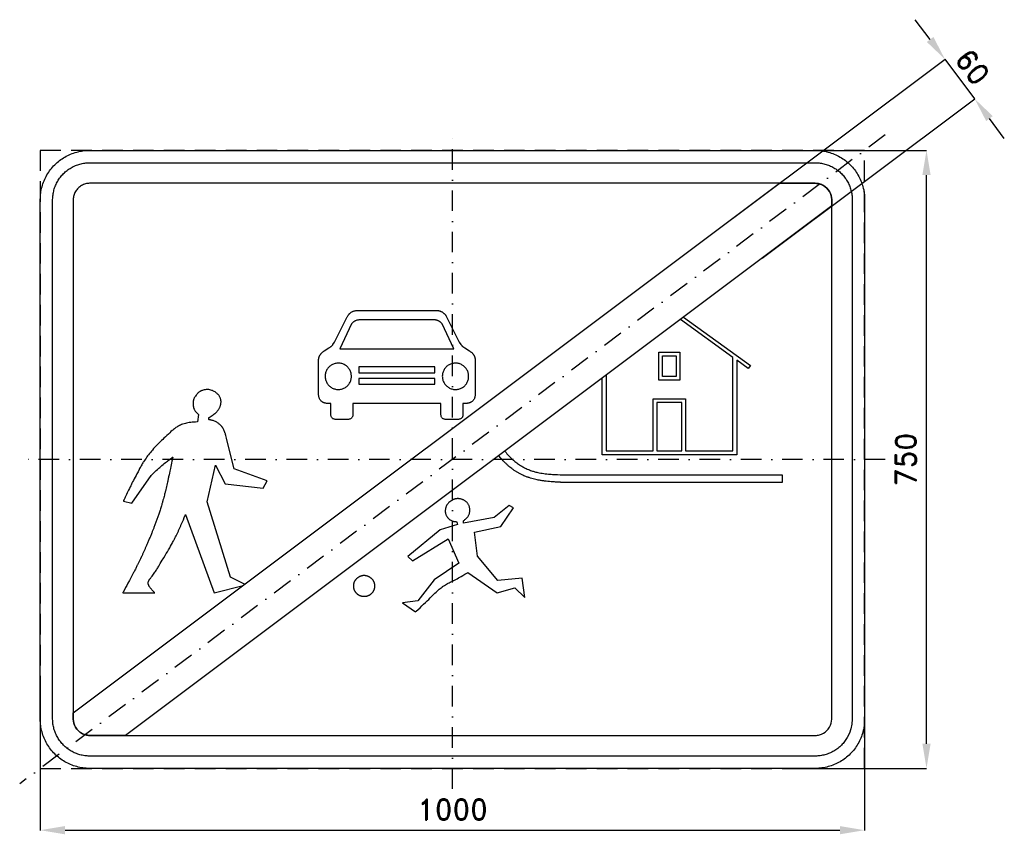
# Model space of a CAD drawing. Header units: millimetres. Extents: x -525 to 669, y -455 to 534.
import ezdxf

# ---------------------------------------------------------------- set-up
doc = ezdxf.new("R2010")
doc.units = ezdxf.units.MM
doc.header["$LTSCALE"] = 5
doc.linetypes.add('ČERCHOVANÁX2', pattern=[2, 1, -0.5, 0, -0.5])
doc.linetypes.add('ČÁRKOVANÁX2', pattern=[1.5, 1, -0.5])
doc.layers.add('Kóty', color=2, linetype='Continuous')
doc.layers.add('Značka', color=7, linetype='Continuous')
doc.styles.get("Standard").update_dxf_attribs({"font": 'romand.shx', "height": 25})
doc.dimstyles.get("Standard").update_dxf_attribs({"dimtxt": 25, "dimasz": 30, "dimexe": 0.18, "dimexo": 0.0625, "dimgap": 12.5, "dimtad": 1, "dimdec": 0, "dimzin": 0, "dimdsep": 46, "dimtxsty": 'Standard', "dimcen": 0.09, "dimadec": 0, "dimazin": 0, "dimtfac": 1, "dimtdec": 0, "dimtofl": 0, "dimtmove": 0, "dimatfit": 3, "dimfxl": 1, "dimtolj": 1, "dimtzin": 0, "dimarcsym": 0})

# ---------------------------------------------------------------- blocks, each defined once
blk = doc.blocks.new('*D0')
at = {"layer": 'Defpoints', "color": 0, "transparency": 16777216}
for p in [(386.5, 375), (575, 375), (402.7, -375)]:
    blk.add_point(p, dxfattribs=at)
at = {"layer": 'Kóty', "color": 0, "lineweight": -2, "transparency": 16777216}
for p, q in [((386.6, 375), (575.2, 375)), ((575, -345), (575, 345)), ((402.8, -375), (575.2, -375))]:
    blk.add_line(p, q, dxfattribs=at)
at = {"layer": 'Kóty', "color": 0, "transparency": 16777216}
for points in [[(570, 345), (580, 345), (575, 375)], [(570, -345), (580, -345), (575, -375)]]:
    blk.add_solid(points, dxfattribs=at)
at = {"layer": 'Kóty', "color": 0, "transparency": 16777216, "insert": (550, 0), "char_height": 25, "attachment_point": 5, "rotation": 90}
blk.add_mtext('\\A1;750', dxfattribs=at)
blk = doc.blocks.new('*D1')
at = {"layer": 'Defpoints', "color": 0, "transparency": 16777216}
for p in [(500, -242.4), (-500, -272), (500, -450)]:
    blk.add_point(p, dxfattribs=at)
at = {"layer": 'Kóty', "color": 0, "lineweight": -2, "transparency": 16777216}
for p, q in [((500, -242.4), (500, -450.2)), ((-500, -272), (-500, -450.2)), ((-470, -450), (470, -450))]:
    blk.add_line(p, q, dxfattribs=at)
at = {"layer": 'Kóty', "color": 0, "transparency": 16777216}
for points in [[(-470, -445), (-470, -455), (-500, -450)], [(470, -445), (470, -455), (500, -450)]]:
    blk.add_solid(points, dxfattribs=at)
at = {"layer": 'Kóty', "color": 0, "transparency": 16777216, "insert": (0, -425), "char_height": 25, "attachment_point": 5}
blk.add_mtext('\\A1;1000', dxfattribs=at)

msp = doc.modelspace()

# ---------------------------------------------------------------- linework, layer by layer
at = {"layer": 'Kóty'}
for p, q in [((579.4042, 509.5528), (561.4042, 533.5528)), ((339.5427, 292.1568), (597.5482, 485.6608)), ((375.5426, 244.157), (633.548, 437.661)), ((669.404, 389.553), (651.404, 413.553))]:
    msp.add_line(p, q, dxfattribs=at)
msp.add_lwpolyline([(597.4042, 485.5528), (633.404, 437.553)], dxfattribs=at)
for points in [[(583.4042, 512.5528), (575.4042, 506.5528), (597.4042, 485.5528)], [(655.404, 416.553), (647.404, 410.553), (633.404, 437.553)]]:
    msp.add_solid(points, dxfattribs=at)
at = {"layer": 'Značka', "color": 6, "linetype": 'ČERCHOVANÁX2', "ltscale": 5}
msp.add_line((525, 393.75), (-525, -393.75), dxfattribs=at)
for points in [[(0, -400), (0, 400)], [(525, 0), (-525, 0)]]:
    msp.add_lwpolyline(points, dxfattribs=at)
at = {"layer": 'Značka', "color": 5}
for points in [[(-440, -375), (-440.24, -374.999), (-440.47, -374.998, -0.0321778), (-448.22, -374.455, -0.0354441), (-455.83, -372.873, -0.0362736), (-463.2, -370.384, -0.0344121), (-470.14, -366.883, -0.0337101), (-476.6, -362.571, -0.0340833), (-482.43, -357.426, -0.0342091), (-487.58, -351.604, -0.0342289), (-491.88, -345.136, -0.0340264), (-495.36, -338.191, -0.0334163), (-497.87, -330.832, -0.0341134), (-499.48, -323.215, -0.0367486), (-500, -315.471), (-500, -315.236), (-500, -315), (-500, 315), (-500, 315.236), (-500, 315.471, -0.0321795), (-499.46, 323.219, -0.0354563), (-497.87, 330.832, -0.0362667), (-495.38, 338.195, -0.0344283), (-491.88, 345.136, -0.0337327), (-487.57, 351.603, -0.034076), (-482.43, 357.426, -0.034198), (-476.6, 362.576, -0.0342084), (-470.14, 366.883, -0.034041), (-463.19, 370.359, -0.0334151), (-455.83, 372.873, -0.0341264), (-448.22, 374.481, -0.0367402), (-440.47, 374.998), (-440.24, 374.999), (-440, 375), (440, 375), (440.24, 374.999), (440.47, 374.998, -0.032176), (448.22, 374.455, -0.0354529), (455.83, 372.873, -0.0362606), (463.2, 370.384, -0.0344037), (470.14, 366.883, -0.0337135), (476.6, 362.571, -0.0340917), (482.43, 357.426, -0.0341856), (487.58, 351.604, -0.0342456), (491.88, 345.136, -0.0340273), (495.36, 338.191, -0.0333729), (497.87, 330.832, -0.0341419), (499.48, 323.215, -0.0367803), (500, 315.471), (500, 315.236), (500, 315), (500, -315), (500, -315.236), (500, -315.471, -0.0322106), (499.46, -323.219, -0.0353954), (497.87, -330.832, -0.0362515), (495.38, -338.195, -0.034424), (491.88, -345.136, -0.0337189), (487.57, -351.603, -0.0340785), (482.43, -357.426, -0.0342032), (476.6, -362.576, -0.0342398), (470.14, -366.883, -0.0340357), (463.19, -370.359, -0.0334142), (455.83, -372.873, -0.0341347), (448.22, -374.481, -0.0367462), (440.47, -374.998), (440.24, -374.999), (440, -375), (-440, -375)], [(-440, -375), (-440.24, -374.999), (-440.47, -374.998, -0.0321778), (-448.22, -374.455, -0.0354441), (-455.83, -372.873, -0.0362736), (-463.2, -370.384, -0.0344121), (-470.14, -366.883, -0.0337101), (-476.6, -362.571, -0.0340833), (-482.43, -357.426, -0.0342091), (-487.58, -351.604, -0.0342289), (-491.88, -345.136, -0.0340264), (-495.36, -338.191, -0.0334163), (-497.87, -330.832, -0.0341134), (-499.48, -323.215, -0.0367486), (-500, -315.471), (-500, -315.236), (-500, -315), (-500, 315), (-500, 315.236), (-500, 315.471, -0.0321795), (-499.46, 323.219, -0.0354563), (-497.87, 330.832, -0.0362667), (-495.38, 338.195, -0.0344283), (-491.88, 345.136, -0.0337327), (-487.57, 351.603, -0.034076), (-482.43, 357.426, -0.034198), (-476.6, 362.576, -0.0342084), (-470.14, 366.883, -0.034041), (-463.19, 370.359, -0.0334151), (-455.83, 372.873, -0.0341264), (-448.22, 374.481, -0.0367402), (-440.47, 374.998), (-440.24, 374.999), (-440, 375), (440, 375), (440.24, 374.999), (440.47, 374.998, -0.032176), (448.22, 374.455, -0.0354529), (455.83, 372.873, -0.0362606), (463.2, 370.384, -0.0344037), (470.14, 366.883, -0.0337135), (476.6, 362.571, -0.0340917), (482.43, 357.426, -0.0341856), (487.58, 351.604, -0.0342456), (491.88, 345.136, -0.0340273), (495.36, 338.191, -0.0333729), (497.87, 330.832, -0.0341419), (499.48, 323.215, -0.0367803), (500, 315.471), (500, 315.236), (500, 315), (500, -315), (500, -315.236), (500, -315.471, -0.0322106), (499.46, -323.219, -0.0353954), (497.87, -330.832, -0.0362515), (495.38, -338.195, -0.034424), (491.88, -345.136, -0.0337189), (487.57, -351.603, -0.0340785), (482.43, -357.426, -0.0342032), (476.6, -362.576, -0.0342398), (470.14, -366.883, -0.0340357), (463.19, -370.359, -0.0334142), (455.83, -372.873, -0.0341347), (448.22, -374.481, -0.0367462), (440.47, -374.998), (440.24, -374.999), (440, -375), (-440, -375)], [(-440, -360), (-440.18, -359.999), (-440.35, -359.999, -0.0321796), (-446.16, -359.592, -0.0354445), (-451.87, -358.405, -0.036268), (-457.4, -356.538, -0.034425), (-462.6, -353.912, -0.0337284), (-467.45, -350.678, -0.0340851), (-471.82, -346.82, -0.0342169), (-475.68, -342.453, -0.0342177), (-478.91, -337.602, -0.0340356), (-481.52, -332.393, -0.0334423), (-483.41, -326.874, -0.034154), (-484.61, -321.161, -0.0367489), (-485, -315.353), (-485, -315.177), (-485, -315), (-485, 315), (-485, 315.177), (-485, 315.353, -0.0321885), (-484.59, 321.164, -0.0354761), (-483.41, 326.874, -0.0362831), (-481.54, 332.397, -0.0344295), (-478.91, 337.602, -0.0337327), (-475.68, 342.452, -0.0340793), (-471.82, 346.82, -0.034196), (-467.45, 350.682, -0.0342452), (-462.6, 353.912, -0.0340487), (-457.39, 356.519, -0.0334148), (-451.87, 358.405, -0.0341222), (-446.16, 359.611, -0.0367394), (-440.35, 359.999), (-440.18, 360), (-440, 360), (440, 360), (440.18, 359.999), (440.35, 359.999, -0.0321901), (446.16, 359.592, -0.0354333), (451.87, 358.405, -0.0362606), (457.4, 356.538, -0.0344001), (462.6, 353.912, -0.0337217), (467.45, 350.678, -0.0340516), (471.82, 346.82, -0.0342117), (475.68, 342.453, -0.0342162), (478.91, 337.602, -0.0340393), (481.52, 332.393, -0.0333982), (483.41, 326.874, -0.0341347), (484.61, 321.161, -0.0367067), (485, 315.353), (485, 315.177), (485, 315), (485, -315), (485, -315.177), (485, -315.353), (484.59, -321.164), (483.41, -326.874), (481.54, -332.397), (478.91, -337.602), (475.68, -342.452, -0.0340776), (471.82, -346.82, -0.0342295), (467.45, -350.682, -0.0342299), (462.6, -353.912, -0.034048), (457.39, -356.519, -0.0334148), (451.87, -358.405, -0.0341185), (446.16, -359.611, -0.0367444), (440.35, -359.999), (440.18, -360), (440, -360), (-440, -360)], [(-440, -335), (440, -335), (440.08, -335), (440.16, -334.999, 0.0321789), (442.74, -334.818, 0.0354579), (445.28, -334.291, 0.0362767), (447.73, -333.461), (450.05, -332.294), (452.2, -330.857), (454.14, -329.142), (455.86, -327.201), (457.29, -325.045), (458.45, -322.73), (459.29, -320.277), (459.83, -317.738), (460, -315.157), (460, -315.079), (460, -315), (460, 315), (460, 315.079), (460, 315.157), (459.82, 317.74), (459.29, 320.277), (458.46, 322.732), (457.29, 325.045), (455.86, 327.201), (454.14, 329.142), (452.2, 330.859), (450.05, 332.294, 0.0340541), (447.73, 333.453, 0.0334086), (445.28, 334.291, 0.0341855), (442.74, 334.827, 0.0367465), (440.16, 334.999), (440.08, 335), (440, 335), (-440, 335), (-440.08, 335), (-440.16, 334.999, 0.032183), (-442.74, 334.818, 0.0354467), (-445.28, 334.291, 0.0362744), (-447.73, 333.461, 0.0344248), (-450.05, 332.294, 0.033755), (-452.2, 330.857, 0.0340968), (-454.14, 329.142, 0.034164), (-455.86, 327.201, 0.0342056), (-457.29, 325.045, 0.0340348), (-458.45, 322.73, 0.0334698), (-459.29, 320.277, 0.0341275), (-459.83, 317.738, 0.0367663), (-460, 315.157), (-460, 315.079), (-460, 315), (-460, -315), (-460, -315.079), (-460, -315.157), (-459.82, -317.74), (-459.29, -320.277), (-458.46, -322.732), (-457.29, -325.045), (-455.86, -327.201), (-454.14, -329.142), (-452.2, -330.859, 0.0342041), (-450.05, -332.294, 0.0340291), (-447.73, -333.453, 0.0334198), (-445.28, -334.291, 0.0341179), (-442.74, -334.827, 0.0367402), (-440.16, -334.999), (-440.08, -335), (440.08, -335)], [(-18.672, 180.705), (-17.563, 180.543, -0.0129764), (-16.46, 180.342, -0.0171912), (-15.517, 180.11, -0.021849), (-14.595, 179.805, -0.0250829), (-13.594, 179.371, -0.0210307), (-12.636, 178.846, -0.0200598), (-11.677, 178.225, -0.0203362), (-10.772, 177.529, -0.0198467), (-10.008, 176.851, -0.0230303), (-9.305, 176.11, -0.0233128), (-8.65, 175.288, -0.0191757), (-8.067, 174.413, -0.0100556), (-7.651, 173.712), (-7.255, 173), (8.066, 142.225), (10.081, 139.271), (10.414, 138.916), (10.751, 138.565, 0.00648991), (11.141, 138.174, 0.0080533), (11.542, 137.795, 0.00724542), (11.92, 137.458), (12.307, 137.131), (12.681, 136.827), (13.061, 136.532), (13.387, 136.29), (13.718, 136.056, 0.00914581), (14.333, 135.65), (14.957, 135.258), (20.72, 131.533, -0.00424504), (21.57, 130.972, -0.0126881), (22.401, 130.383, -0.0210036), (23.286, 129.658, -0.0253279), (24.1, 128.855, -0.023507), (24.774, 128.058, -0.0201797), (25.376, 127.204, -0.0176366), (25.889, 126.359, -0.0174209), (26.342, 125.481, -0.0163302), (26.68, 124.716, -0.0199405), (26.961, 123.93, -0.0233391), (27.233, 122.914, -0.0153746), (27.425, 121.879), (27.497, 121.408), (27.564, 120.936), (27.564, 78.384), (27.413, 77.113, -0.0211122), (27.191, 75.854, -0.0338308), (26.79, 74.495, -0.0404743), (26.194, 73.211, -0.0373877), (25.487, 72.131, -0.0318609), (24.637, 71.157, -0.0276848), (23.742, 70.329, -0.0274914), (22.761, 69.605, -0.0259502), (21.867, 69.067, -0.0314355), (20.919, 68.636, -0.0372162), (19.648, 68.248, -0.0246373), (18.337, 68.02, -0.00638596), (17.733, 67.947, -0.00214933), (17.129, 67.884), (12.616, 67.884), (12.616, 53.886, -0.014709), (12.503, 52.889, -0.0444232), (12.274, 51.915, -0.0794268), (11.584, 50.623, -0.0852275), (10.529, 49.624, -0.0826207), (9.048, 48.937, -0.0258815), (7.406, 48.57), (-8.807, 48.57, -0.0193052), (-10.145, 48.842, -0.059536), (-11.406, 49.313, -0.0769141), (-12.543, 50.171, -0.0811075), (-13.362, 51.33, -0.0635029), (-13.796, 52.57, -0.0205073), (-14.021, 53.886), (-14.021, 67.884), (-120.851, 67.884), (-120.851, 53.886, -0.014133), (-120.98, 52.902, -0.042593), (-121.219, 51.941, -0.079408), (-121.939, 50.619, -0.0859733), (-123.033, 49.604, -0.0788961), (-124.474, 48.937, -0.0248675), (-126.066, 48.57), (-142.278, 48.57, -0.0205264), (-143.679, 48.845, -0.0635846), (-144.993, 49.341, -0.0771901), (-146.099, 50.198, -0.0815768), (-146.886, 51.348, -0.064437), (-147.293, 52.581, -0.0207731), (-147.489, 53.886), (-147.489, 67.884), (-152.002, 67.884), (-152.739, 67.962), (-153.476, 68.057, -0.0241112), (-154.703, 68.292, -0.0366109), (-155.888, 68.674, -0.0308776), (-156.785, 69.09, -0.0243669), (-157.634, 69.605, -0.0281569), (-158.663, 70.371, -0.0292052), (-159.598, 71.25, -0.0339855), (-160.477, 72.285, -0.0399359), (-161.192, 73.436, -0.0417565), (-161.762, 74.764, -0.0338671), (-162.127, 76.165, -0.0178045), (-162.308, 77.271, -0.00595321), (-162.436, 78.384), (-162.436, 120.936, -0.00169105), (-162.354, 121.512, -0.00500037), (-162.263, 122.087, -0.0150936), (-162.072, 123.058, -0.0230818), (-161.809, 124.009, -0.0196414), (-161.537, 124.755, -0.0153457), (-161.215, 125.481, -0.0178118), (-160.736, 126.404, -0.0185506), (-160.191, 127.29, -0.0216249), (-159.551, 128.182, -0.0251357), (-158.831, 129.009, -0.0260853), (-157.986, 129.812, -0.0209967), (-157.069, 130.533), (-156.338, 131.044), (-155.592, 131.533), (-149.83, 135.258), (-149.189, 135.661), (-148.558, 136.079), (-148.243, 136.302), (-147.934, 136.532), (-147.534, 136.843), (-147.141, 137.163), (-146.736, 137.508), (-146.34, 137.864), (-145.934, 138.252), (-145.539, 138.652), (-145.245, 138.96), (-144.953, 139.271), (-142.939, 142.225), (-127.618, 173), (-127.306, 173.559), (-126.986, 174.114, -0.0164069), (-126.402, 175.034, -0.0249738), (-125.746, 175.9, -0.0212635), (-125.163, 176.549, -0.0168478), (-124.531, 177.152, -0.0195208), (-123.655, 177.885, -0.0202464), (-122.723, 178.546, -0.0234274), (-121.688, 179.165, -0.0272068), (-120.597, 179.677, -0.0281812), (-119.387, 180.1, -0.0228447), (-118.139, 180.397), (-117.172, 180.566), (-116.2, 180.705), (-18.672, 180.705)], [(1.636, 134.093), (-12.457, 164.314), (-12.882, 164.8), (-13.314, 165.28, 0.0177408), (-14.091, 166.068, 0.0276544), (-14.934, 166.782, 0.0244266), (-15.687, 167.305, 0.0194535), (-16.483, 167.76, 0.0181159), (-17.349, 168.18, 0.0187115), (-18.242, 168.535, 0.0183388), (-19.062, 168.8, 0.0210468), (-19.899, 168.999, 0.0214246), (-20.774, 169.135, 0.0179488), (-21.658, 169.203), (-22.345, 169.221), (-23.032, 169.222), (-111.84, 169.222), (-112.626, 169.219), (-113.41, 169.193), (-114.272, 169.113, 0.0208416), (-115.125, 168.967), (-115.932, 168.765), (-116.721, 168.503), (-117.568, 168.161, 0.0174549), (-118.39, 167.76, 0.0205563), (-119.227, 167.279, 0.0251797), (-120.015, 166.724, 0.0282089), (-120.902, 165.955, 0.0178988), (-121.717, 165.107), (-122.069, 164.712), (-122.415, 164.314), (-136.508, 134.093), (1.636, 134.093)], [(-122.551, 100.765, 0.00964589), (-122.721, 102.745, 0.0292488), (-123.042, 104.695, 0.0384773), (-123.673, 106.683, 0.034259), (-124.587, 108.566, 0.0331438), (-125.723, 110.322, 0.0343774), (-127.082, 111.906, 0.0346834), (-128.629, 113.309, 0.0343968), (-130.356, 114.487, 0.0343533), (-132.215, 115.441, 0.0344143), (-134.187, 116.132, 0.0344244), (-136.229, 116.573, 0.0344111), (-138.313, 116.73, 0.0343981), (-140.4, 116.627, 0.0344177), (-142.453, 116.24, 0.0343962), (-144.442, 115.601, 0.034402), (-146.325, 114.696, 0.0343963), (-148.082, 113.564, 0.0344377), (-149.666, 112.202, 0.0344108), (-151.069, 110.654, 0.0344036), (-152.247, 108.928, 0.0344108), (-153.202, 107.07, 0.0344307), (-153.893, 105.099, 0.0344175), (-154.334, 103.057, 0.0344227), (-154.491, 100.974, 0.0344361), (-154.389, 98.888, 0.034424), (-154.001, 96.835, 0.0344079), (-153.362, 94.846, 0.0344152), (-152.456, 92.964, 0.0344028), (-151.324, 91.208, 0.0344069), (-149.962, 89.624, 0.0344306), (-148.413, 88.221, 0.0344167), (-146.687, 87.043, 0.0344174), (-144.829, 86.089, 0.0344288), (-142.857, 85.398, 0.0344055), (-140.814, 84.957, 0.0344283), (-138.731, 84.8, 0.0344125), (-136.644, 84.903, 0.0344001), (-134.591, 85.29, 0.0344002), (-132.601, 85.929, 0.0344156), (-130.718, 86.834, 0.0344194), (-128.962, 87.966, 0.0343776), (-127.378, 89.328, 0.0344035), (-125.974, 90.876, 0.0345712), (-124.796, 92.602, 0.0344156), (-123.844, 94.459, 0.0337084), (-123.151, 96.431, 0.0344857), (-122.703, 98.475, 0.0373059), (-122.552, 100.556), (-122.552, 100.661), (-122.551, 100.765)], [(19.62, 100.765, 0.00961528), (19.45, 102.745, 0.0292486), (19.128, 104.695, 0.0385052), (18.498, 106.683, 0.0342462), (17.584, 108.566, 0.0331193), (16.448, 110.322, 0.0343666), (15.089, 111.906, 0.0346826), (13.542, 113.309, 0.034389), (11.815, 114.487, 0.0343533), (9.956, 115.441, 0.0344047), (7.984, 116.132, 0.0344244), (5.942, 116.573, 0.0344095), (3.858, 116.73, 0.0343967), (1.771, 116.627, 0.0344155), (-0.282, 116.24, 0.0343962), (-2.271, 115.601, 0.034402), (-4.155, 114.696, 0.0344121), (-5.911, 113.564, 0.0344377), (-7.495, 112.202, 0.0344108), (-8.898, 110.654, 0.0344277), (-10.076, 108.928, 0.0344236), (-11.031, 107.07, 0.0344171), (-11.722, 105.099, 0.034446), (-12.163, 103.057, 0.0344372), (-12.32, 100.974, 0.0344215), (-12.218, 98.888, 0.034424), (-11.83, 96.835, 0.0344358), (-11.191, 94.846, 0.0344152), (-10.285, 92.964, 0.0344273), (-9.153, 91.208, 0.0344069), (-7.791, 89.624, 0.0344306), (-6.242, 88.221, 0.0344253), (-4.517, 87.043, 0.0344103), (-2.658, 86.089, 0.0344245), (-0.686, 85.398, 0.0343993), (1.356, 84.957, 0.0344267), (3.44, 84.8, 0.0344125), (5.527, 84.903, 0.0344033), (7.58, 85.29, 0.0343903), (9.57, 85.929, 0.0344029), (11.453, 86.834, 0.0344203), (13.209, 87.966, 0.0343868), (14.793, 89.328, 0.0343707), (16.197, 90.876, 0.0345594), (17.375, 92.602, 0.0344156), (18.327, 94.459, 0.0337223), (19.02, 96.431, 0.0345142), (19.468, 98.475, 0.0372913), (19.619, 100.556), (19.619, 100.661), (19.62, 100.765)], [(-224.883, -25.95), (-264.778, -11.45), (-273.935, 25.354), (-273.992, 25.572), (-274.049, 25.789), (-274.453, 27.305), (-274.874, 28.817), (-275.295, 30.243, 0.00682084), (-275.749, 31.658, 0.00869977), (-276.239, 33.05, 0.0109243), (-276.784, 34.421, 0.00995795), (-277.257, 35.495, 0.0107686), (-277.775, 36.548, 0.0130492), (-278.374, 37.645, 0.0154557), (-279.034, 38.705), (-279.157, 38.89), (-279.281, 39.074), (-279.373, 39.189), (-279.464, 39.304), (-279.65, 39.531), (-279.838, 39.757), (-280.311, 40.312), (-280.796, 40.858), (-281.459, 41.565), (-282.15, 42.244), (-282.871, 42.895), (-283.622, 43.511), (-284.249, 43.984), (-284.897, 44.429), (-285.755, 44.956), (-286.64, 45.438), (-287.652, 45.935), (-288.691, 46.373), (-289.566, 46.688), (-290.455, 46.964), (-291.35, 47.215), (-292.251, 47.445), (-292.978, 47.621), (-293.707, 47.792), (-294.484, 47.974), (-295.261, 48.16), (-295.399, 48.193), (-295.537, 48.227), (-295.537, 50.759), (-295.365, 50.861), (-295.192, 50.964), (-293.978, 51.691), (-292.769, 52.429), (-291.62, 53.149), (-290.488, 53.895), (-289.379, 54.672), (-288.304, 55.494), (-287.476, 56.182), (-286.681, 56.908, 0.0172592), (-285.739, 57.87, 0.01775), (-284.866, 58.895, 0.0238804), (-283.817, 60.336, 0.0242267), (-282.91, 61.871, 0.0206486), (-282.252, 63.22, 0.0207882), (-281.707, 64.619, 0.0214722), (-281.276, 66.038, 0.0233598), (-280.973, 67.49, 0.0196582), (-280.824, 68.641, 0.0208388), (-280.769, 69.8, 0.0280556), (-280.828, 71.217, 0.0322671), (-281.057, 72.615, 0.0361412), (-281.508, 74.137, 0.0314809), (-282.16, 75.587, 0.0239428), (-282.818, 76.734, 0.0227557), (-283.579, 77.813, 0.0216323), (-284.427, 78.831, 0.0205156), (-285.358, 79.774), (-286.15, 80.478), (-286.984, 81.13, 0.0187897), (-288.063, 81.868), (-289.194, 82.526, 0.0201811), (-290.562, 83.201, 0.0205571), (-291.98, 83.763), (-293.153, 84.139), (-294.349, 84.427), (-295.546, 84.627), (-296.756, 84.731), (-297.725, 84.751), (-298.693, 84.701), (-299.913, 84.543), (-301.121, 84.3), (-302.504, 83.95, 0.0229348), (-303.855, 83.497, 0.0215014), (-304.967, 83.02), (-306.038, 82.454), (-307.072, 81.815, 0.0188406), (-308.055, 81.1), (-308.802, 80.481, 0.020702), (-309.499, 79.809, 0.0213489), (-310.292, 78.908), (-311.034, 77.96), (-311.878, 76.826, 0.0238221), (-312.645, 75.643, 0.0237474), (-313.186, 74.622, 0.0202331), (-313.636, 73.555, 0.0186413), (-314.006, 72.472, 0.019161), (-314.293, 71.364, 0.0167173), (-314.465, 70.466, 0.0193481), (-314.573, 69.559, 0.0196732), (-314.621, 68.416, 0.00710837), (-314.608, 67.27, 0.00510844), (-314.58, 66.288, 0.01383), (-314.515, 65.309, 0.0141911), (-314.422, 64.53, 0.0136033), (-314.286, 63.757, 0.0133592), (-314.118, 63.019, 0.0143129), (-313.911, 62.292), (-313.722, 61.735), (-313.499, 61.192), (-313.182, 60.545), (-312.833, 59.912), (-312.421, 59.192), (-311.976, 58.494), (-311.556, 57.924), (-311.104, 57.378), (-310.626, 56.841), (-310.13, 56.322), (-309.722, 55.916), (-309.304, 55.518), (-308.859, 55.106), (-308.403, 54.705), (-308.322, 54.636), (-308.241, 54.567), (-309.259, 45.438), (-309.546, 45.425), (-309.832, 45.412), (-311.813, 45.314), (-313.792, 45.188), (-315.638, 45.036), (-317.48, 44.837), (-319.285, 44.597), (-321.081, 44.296), (-322.492, 44.014), (-323.894, 43.684), (-325.616, 43.208), (-327.313, 42.645, 0.021469), (-329.908, 41.597, 0.0219897), (-332.403, 40.328, 0.0169622), (-334.421, 39.12, 0.0133542), (-336.361, 37.792, 0.0107771), (-338.256, 36.371, 0.00908415), (-340.093, 34.876), (-341.531, 33.64), (-342.942, 32.373), (-344.66, 30.777), (-346.36, 29.162), (-348.174, 27.429), (-349.981, 25.688), (-351.466, 24.243), (-352.946, 22.792), (-354.414, 21.348), (-355.876, 19.899), (-357.037, 18.739), (-358.203, 17.582), (-359.665, 16.147, 0.00884206), (-361.101, 14.686, 0.0102441), (-362.6, 13.038), (-364.059, 11.352), (-365.291, 9.923), (-366.512, 8.486), (-367.716, 7.021), (-368.894, 5.533), (-369.816, 4.328), (-370.701, 3.098, 0.00764918), (-371.749, 1.527), (-372.79, -0.049), (-373.766, -1.452), (-374.732, -2.861, 0.00959958), (-375.503, -4.076), (-376.239, -5.314), (-376.965, -6.571), (-377.675, -7.836), (-378.237, -8.86), (-378.793, -9.887), (-379.485, -11.177), (-380.172, -12.469), (-381.469, -14.939), (-382.763, -17.411), (-383.853, -19.478), (-384.944, -21.545), (-386.03, -23.624), (-387.108, -25.708), (-387.966, -27.382), (-388.803, -29.066), (-389.815, -31.191, -0.00668306), (-390.843, -33.308, -0.00597412), (-391.9, -35.34), (-392.963, -37.368, 0.00591318), (-393.815, -39.08), (-394.638, -40.806), (-395.459, -42.541), (-396.275, -44.277), (-396.928, -45.674), (-397.581, -47.071), (-398.283, -48.562), (-398.991, -50.049), (-399.117, -50.312), (-399.243, -50.575), (-389.069, -53.131), (-365.432, -19.588), (-365.225, -19.383), (-365.019, -19.178), (-363.56, -17.724), (-362.099, -16.271), (-360.682, -14.878), (-359.252, -13.497), (-357.805, -12.125), (-356.343, -10.769), (-355.167, -9.7), (-353.972, -8.652), (-352.467, -7.384), (-350.951, -6.129), (-349.582, -4.988), (-348.201, -3.864), (-347.055, -2.976), (-345.893, -2.109), (-344.728, -1.255), (-343.558, -0.407), (-342.611, 0.278), (-341.665, 0.964), (-340.643, 1.713), (-339.626, 2.468), (-339.444, 2.604), (-339.262, 2.74), (-339.331, 2.421), (-339.399, 2.102), (-339.535, 1.464), (-339.67, 0.826), (-340.012, -0.773), (-340.356, -2.372), (-340.815, -4.511), (-341.271, -6.65), (-341.729, -8.804), (-342.186, -10.958), (-342.553, -12.696), (-342.917, -14.435), (-343.374, -16.634), (-343.829, -18.833, -0.00143939), (-344.754, -23.219, -0.00191154), (-345.707, -27.599, -0.00190718), (-346.526, -31.242, -0.00213904), (-347.373, -34.879, -0.00231457), (-348.248, -38.497, -0.00245166), (-349.157, -42.107, -0.00225305), (-349.904, -44.974, -0.00275828), (-350.68, -47.834, -0.00317357), (-351.684, -51.374, -0.00204256), (-352.725, -54.903, -0.0028988), (-354.329, -60.177, -0.00424552), (-356.008, -65.428, -0.00380458), (-357.462, -69.757, -0.00327671), (-358.977, -74.066, -0.00295684), (-360.531, -78.334, -0.00289155), (-362.136, -82.583, -0.00232252), (-363.443, -85.951, -0.00242672), (-364.783, -89.306, -0.00253648), (-366.487, -93.46, -0.00143521), (-368.224, -97.6, -0.00129971), (-369.877, -101.493, -0.00222953), (-371.559, -105.375, -0.00200178), (-372.973, -108.571, -0.00155176), (-374.409, -111.756, -0.00141318), (-375.856, -114.919, -0.00158408), (-377.321, -118.073), (-378.503, -120.584), (-379.692, -123.092), (-381.185, -126.223, -0.00290946), (-382.704, -129.342, -0.00390328), (-384.718, -133.343, -0.00186938), (-386.778, -137.32), (-388.495, -140.601), (-390.223, -143.875), (-391.958, -147.135), (-393.7, -150.39), (-395.097, -152.994), (-396.496, -155.597), (-397.986, -158.37), (-399.474, -161.144), (-399.737, -161.636), (-400, -162.128), (-361.101, -162.128), (-361.193, -162.025), (-361.286, -161.923), (-361.944, -161.197), (-362.605, -160.473), (-363.25, -159.769), (-363.893, -159.064), (-364.548, -158.339), (-365.192, -157.604), (-365.71, -156.994), (-366.218, -156.375), (-366.76, -155.695), (-367.282, -155), (-367.374, -154.874), (-367.465, -154.747), (-367.5, -154.69), (-367.534, -154.633), (-367.606, -154.515), (-367.676, -154.396), (-367.861, -154.08), (-368.04, -153.762), (-368.282, -153.309), (-368.509, -152.848), (-368.72, -152.374, -0.0147223), (-368.905, -151.889), (-369.029, -151.508, -0.017579), (-369.128, -151.119, -0.0244901), (-369.209, -150.654, -0.0282147), (-369.241, -150.183, -0.0516311), (-369.164, -149.278, -0.0403186), (-368.922, -148.398, -0.0277141), (-368.623, -147.661, -0.0204931), (-368.255, -146.959, -0.0157851), (-367.818, -146.243, -0.0117241), (-367.342, -145.551), (-366.931, -144.992), (-366.509, -144.442), (-365.971, -143.752), (-365.432, -143.063, 0.00644002), (-363.523, -140.555, 0.00811132), (-361.689, -137.992, 0.00632969), (-360.28, -135.917, 0.00475201), (-358.918, -133.811, 0.00353986), (-357.624, -131.744, 0.0029142), (-356.356, -129.66), (-355.371, -128.01), (-354.396, -126.354), (-353.185, -124.287), (-351.968, -122.224, -0.00217863), (-350.305, -119.457), (-348.632, -116.695), (-347.229, -114.36), (-345.837, -112.019), (-344.442, -109.657, 0.00190888), (-343.061, -107.286), (-341.966, -105.376), (-340.886, -103.457, 0.00252677), (-339.552, -101.044, 0.00277928), (-338.245, -98.617, 0.00479847), (-336.289, -94.863, 0.00550093), (-334.411, -91.07, 0.00423261), (-332.914, -87.91, 0.00302352), (-331.464, -84.729, 0.00217971), (-330.05, -81.55, 0.00173976), (-328.661, -78.36), (-327.563, -75.806), (-326.473, -73.248), (-325.316, -70.527), (-324.154, -67.808), (-323.948, -67.328), (-323.742, -66.849), (-289.194, -162.128), (-253.9643, -152.9733)], [(400, -27.896), (131.637, -27.896), (131.018, -27.862), (130.399, -27.827, -0.00136781), (126.095, -27.577, -0.00309837), (121.793, -27.288, -0.00445058), (117.74, -26.964, -0.00590872), (113.695, -26.555, -0.00743906), (109.696, -26.055, -0.00915379), (105.716, -25.422, -0.00831116), (102.562, -24.819, -0.00893203), (99.43, -24.107, -0.0109348), (96.125, -23.23, -0.013154), (92.866, -22.195), (92.293, -21.996), (91.72, -21.795), (91.252, -21.631), (90.785, -21.465), (89.854, -21.125), (88.927, -20.771, -0.00959101), (86.63, -19.827, -0.00930446), (84.37, -18.797, -0.0123188), (81.398, -17.303, -0.0125166), (78.505, -15.663, -0.012465), (75.671, -13.886, -0.0119895), (72.927, -11.973, -0.0100875), (70.782, -10.35, -0.0113599), (68.709, -8.637, -0.0120744), (66.202, -6.368, -0.00604812), (63.777, -4.008, -0.00583456), (61.632, -1.842, -0.0120655), (59.568, 0.397, -0.0118319), (57.928, 2.343, -0.0101988), (56.375, 4.361, -0.00128553), (56.1749, 4.6313, -0.00128553)], [(63.498, 10.1236, 0.000704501), (63.593, 9.992, 0.00980176), (64.954, 8.186), (66.094, 6.769), (67.273, 5.384, 0.00882929), (68.793, 3.697, 0.01078), (70.378, 2.072, 0.0159435), (72.909, -0.274, 0.012109), (75.569, -2.476, 0.00918405), (77.877, -4.249, 0.010364), (80.252, -5.93, 0.011062), (82.702, -7.524, 0.0111685), (85.22, -9.008, 0.009261), (87.279, -10.122, 0.00978463), (89.378, -11.157, 0.0121876), (92.049, -12.34, 0.0114492), (94.773, -13.396, 0.0168595), (99.02, -14.794, 0.0166885), (103.35, -15.904, 0.0126393), (107.013, -16.643, 0.0100938), (110.705, -17.215, 0.00816877), (114.445, -17.669, 0.00666825), (118.198, -18.012, 0.00419131), (121.227, -18.23, 0.00307036), (124.259, -18.404, 0.00204687), (127.494, -18.559), (130.73, -18.696), (131.301, -18.72), (131.873, -18.743), (400, -18.743), (400, -27.896)], [(-60.7, -174.073), (-44.705, -185), (-44.373, -184.692), (-44.041, -184.384), (-41.713, -182.208), (-39.397, -180.021), (-37.19, -177.924), (-34.991, -175.818), (-32.8, -173.702), (-30.615, -171.58), (-28.874, -169.882), (-27.143, -168.173), (-25.002, -166.029), (-22.843, -163.903), (-21.379, -162.511), (-19.902, -161.133), (-18.659, -159.978), (-17.406, -158.833), (-16.131, -157.704), (-14.831, -156.605), (-13.771, -155.747), (-12.689, -154.917, -0.00949801), (-11.301, -153.919, -0.00915877), (-9.876, -152.974), (-8.589, -152.174), (-7.279, -151.413), (-6.176, -150.803), (-5.062, -150.214), (-3.936, -149.639), (-2.804, -149.077), (-1.894, -148.635), (-0.979, -148.202), (0.171, -147.672), (1.315, -147.132, 0.0115946), (3.426, -146.042), (5.508, -144.896), (7.248, -143.941), (8.989, -142.985), (10.72, -142.017), (12.446, -141.038), (13.817, -140.254), (15.185, -139.464), (16.625, -138.624), (18.061, -137.778), (18.313, -137.629), (18.564, -137.48), (54.15, -162.128), (75.753, -155.765), (87.702, -167.709), (84.39, -144.341), (55.169, -147.132), (30.512, -117.398), (26.705, -88.445), (58.717, -81.325), (74.216, -58.973), (68.891, -56.181), (50.579, -70.657), (13.477, -77.256), (13.477, -74.467), (13.58, -74.375), (13.684, -74.284), (14.399, -73.657), (15.115, -73.031), (15.78, -72.444), (16.434, -71.846), (17.063, -71.241), (17.668, -70.613), (18.132, -70.096), (18.577, -69.562), (19.11, -68.864, 0.0244688), (19.583, -68.126, 0.0451609), (20.251, -66.69, 0.0318051), (20.695, -65.161, 0.0226412), (20.953, -63.822, 0.0235982), (21.086, -62.47, 0.0239102), (21.102, -61.099, 0.0234187), (20.988, -59.731), (20.817, -58.661, 0.0211367), (20.56, -57.609, 0.0265432), (20.136, -56.362, 0.0257524), (19.583, -55.165, 0.0327509), (18.74, -53.753, 0.0351941), (17.715, -52.469, 0.0291925), (16.728, -51.488, 0.0254848), (15.639, -50.62, 0.0239014), (14.464, -49.844, 0.023636), (13.222, -49.183, 0.0192991), (12.188, -48.73, 0.0202428), (11.121, -48.361, 0.0235868), (9.769, -48.014, 0.019396), (8.39, -47.784, 0.0174896), (7.219, -47.664, 0.0232758), (6.043, -47.64, 0.0210348), (5.079, -47.699, 0.0201591), (4.122, -47.836, 0.0188999), (3.193, -48.038, 0.0176645), (2.28, -48.308, 0.0168885), (1.571, -48.565, 0.0238983), (0.887, -48.877, 0.0199415), (0.08, -49.338), (-0.718, -49.818), (-1.43, -50.207, 0.0113546), (-2.139, -50.599, 0.0157161), (-2.7, -50.951), (-3.242, -51.333), (-3.759, -51.73), (-4.255, -52.152), (-4.635, -52.506), (-4.992, -52.881), (-5.409, -53.376), (-5.806, -53.887), (-6.331, -54.575, 0.0208476), (-6.819, -55.288, 0.0220744), (-7.191, -55.937), (-7.512, -56.614), (-7.802, -57.32), (-8.051, -58.041), (-8.224, -58.633), (-8.364, -59.233), (-8.497, -59.987), (-8.599, -60.747), (-8.718, -61.84, 0.025294), (-8.76, -62.936, 0.0243646), (-8.712, -63.835), (-8.586, -64.729), (-8.403, -65.608), (-8.158, -66.47), (-7.923, -67.144), (-7.65, -67.803), (-7.264, -68.606), (-6.823, -69.38, 0.0228423), (-6.218, -70.283, 0.0250698), (-5.53, -71.123, 0.0208271), (-4.884, -71.79, 0.0174885), (-4.189, -72.407, 0.0164076), (-3.45, -72.987, 0.0171457), (-2.675, -73.515), (-2.036, -73.901), (-1.379, -74.259, 0.0164498), (-0.556, -74.66, 0.0280823), (0.298, -74.986, 0.0192894), (0.859, -75.146, 0.0148504), (1.429, -75.268), (1.925, -75.351), (2.424, -75.418), (2.937, -75.476), (3.451, -75.528), (3.869, -75.569), (4.286, -75.612), (4.734, -75.664), (5.181, -75.721), (5.259, -75.731), (5.337, -75.742), (6.12, -79.031), (-14.963, -85.393), (-54.359, -117.919), (-48.514, -123.242), (-5.049, -96.321), (7.633, -126.056), (-22.323, -146.114), (-41.889, -171.778), (-60.7, -174.073)], [(-94.252, -153.73), (-94.252, -153.673), (-94.252, -153.616), (-94.253, -153.204), (-94.259, -152.791), (-94.271, -152.385), (-94.296, -151.98), (-94.333, -151.582), (-94.388, -151.186), (-94.443, -150.885), (-94.519, -150.589), (-94.637, -150.253), (-94.772, -149.923), (-94.955, -149.471), (-95.137, -149.02), (-95.295, -148.647), (-95.46, -148.278), (-95.631, -147.917), (-95.812, -147.561), (-95.962, -147.285), (-96.12, -147.014), (-96.325, -146.689), (-96.546, -146.375), (-96.898, -145.943), (-97.279, -145.536), (-97.579, -145.236), (-97.889, -144.946), (-98.191, -144.68), (-98.5, -144.424), (-98.743, -144.231), (-98.988, -144.041), (-99.292, -143.81), (-99.598, -143.583), (-99.98, -143.307), (-100.37, -143.042), (-100.711, -142.824), (-101.061, -142.619), (-101.42, -142.427), (-101.787, -142.25), (-102.083, -142.122), (-102.386, -142.013), (-102.766, -141.909), (-103.147, -141.808, -0.0177636), (-103.625, -141.646), (-104.102, -141.479, 0.0190926), (-104.514, -141.364), (-104.932, -141.273), (-105.349, -141.194), (-105.768, -141.13), (-106.097, -141.091), (-106.427, -141.061), (-106.764, -141.038, 0.0128444), (-107.102, -141.028), (-107.16, -141.028), (-107.218, -141.028), (-107.276, -141.028), (-107.335, -141.028), (-107.451, -141.03), (-107.568, -141.035, 0.00509922), (-107.87, -141.051, 0.00682314), (-108.172, -141.074, 0.0103263), (-108.587, -141.119, 0.00994817), (-109, -141.18, 0.00917876), (-109.42, -141.257, 0.00747302), (-109.836, -141.348, 0.00861225), (-110.169, -141.43, 0.0153233), (-110.498, -141.528, 0.0103524), (-110.892, -141.67, -0.0145311), (-111.287, -141.808, -0.0139849), (-111.744, -141.935, 0.0191865), (-112.199, -142.067, 0.024968), (-112.576, -142.213, 0.0137908), (-112.942, -142.389), (-113.303, -142.579), (-113.656, -142.783), (-113.93, -142.954), (-114.2, -143.132), (-114.52, -143.354), (-114.837, -143.583), (-115.204, -143.856), (-115.565, -144.135), (-115.865, -144.377), (-116.157, -144.627), (-116.446, -144.893), (-116.721, -145.173), (-116.939, -145.415), (-117.145, -145.666), (-117.361, -145.957), (-117.559, -146.26), (-117.593, -146.317), (-117.628, -146.375), (-117.674, -146.421), (-117.72, -146.467), (-117.807, -146.56), (-117.891, -146.655), (-118.092, -146.897), (-118.282, -147.148), (-118.513, -147.49), (-118.723, -147.845), (-118.917, -148.206), (-119.095, -148.574), (-119.228, -148.871), (-119.358, -149.17), (-119.522, -149.543), (-119.664, -149.923), (-119.769, -150.325), (-119.847, -150.735), (-119.918, -151.118), (-119.984, -151.5), (-120.045, -151.901), (-120.095, -152.304), (-120.129, -152.627), (-120.154, -152.951), (-120.176, -153.34), (-120.183, -153.73), (-120.173, -154.19), (-120.141, -154.65), (-120.103, -155.034), (-120.054, -155.417), (-119.999, -155.801), (-119.933, -156.184), (-119.875, -156.49), (-119.817, -156.796), (-119.751, -157.183), (-119.664, -157.563), (-119.498, -158.02), (-119.295, -158.466), (-119.126, -158.838), (-118.953, -159.206), (-118.763, -159.569), (-118.556, -159.924), (-118.378, -160.205), (-118.183, -160.473), (-117.909, -160.795), (-117.628, -161.111), (-117.334, -161.475), (-117.042, -161.841), (-116.778, -162.142), (-116.501, -162.431), (-116.216, -162.717), (-115.923, -162.996), (-115.687, -163.21), (-115.445, -163.418), (-115.145, -163.666), (-114.837, -163.903), (-114.458, -164.167), (-114.066, -164.41), (-113.724, -164.602), (-113.375, -164.782), (-113.015, -164.957), (-112.649, -165.121), (-112.349, -165.248), (-112.048, -165.375), (-111.671, -165.538, 0.0276611), (-111.287, -165.677, 0.0327474), (-110.814, -165.785), (-110.333, -165.859), (-109.917, -165.927), (-109.503, -165.997), (-109.086, -166.058), (-108.667, -166.108), (-108.339, -166.141), (-108.01, -166.167), (-107.614, -166.189, 0.00966003), (-107.218, -166.196, 0.0116173), (-106.74, -166.186, 0.00969429), (-106.262, -166.156, 0.00684736), (-105.848, -166.118, 0.00544558), (-105.434, -166.069, 0.00529154), (-105.015, -166.012, 0.00624255), (-104.598, -165.945), (-104.269, -165.887, -0.00444605), (-103.94, -165.83, 0.00301161), (-103.54, -165.765, 0.0277659), (-103.147, -165.677, 0.0335528), (-102.686, -165.51), (-102.235, -165.31), (-101.863, -165.15), (-101.493, -164.99), (-101.133, -164.82), (-100.78, -164.637), (-100.505, -164.487), (-100.235, -164.33), (-99.912, -164.124), (-99.598, -163.903), (-99.226, -163.617), (-98.866, -163.316), (-98.559, -163.048), (-98.257, -162.774), (-97.948, -162.488), (-97.645, -162.196), (-97.403, -161.957), (-97.158, -161.719), (-96.842, -161.424), (-96.546, -161.111, 0.0355409), (-96.275, -160.738), (-96.039, -160.337), (-95.848, -159.99), (-95.666, -159.64), (-95.492, -159.28), (-95.328, -158.914), (-95.2, -158.616), (-95.075, -158.316), (-94.92, -157.941), (-94.772, -157.563), (-94.61, -157.108), (-94.48, -156.643), (-94.401, -156.263), (-94.344, -155.878), (-94.303, -155.494), (-94.276, -155.109), (-94.263, -154.803), (-94.256, -154.497), (-94.253, -154.172), (-94.252, -153.847), (-94.252, -153.788), (-94.252, -153.73)]]:
    msp.add_lwpolyline(points, format="xyb", dxfattribs=at)
at = {"layer": 'Značka', "color": 6, "linetype": 'ČÁRKOVANÁX2', "ltscale": 5}
msp.add_lwpolyline([(-500, -375), (500, -375), (500, 375), (-500, 375)], close=True, dxfattribs=at)
at = {"layer": 'Značka', "color": 1}
msp.add_lwpolyline([(-440, -335), (-440.08, -335), (-440.16, -334.999), (-440.2894, -334.9992), (-440.4188, -334.9989, -0.00786507), (-440.9363, -334.9878, -0.00794745), (-441.4532, -334.9604, -0.00973457), (-442.0978, -334.9059, -0.00926118), (-442.74, -334.827, -0.0092519), (-443.3817, -334.7267, -0.00965693), (-444.0191, -334.6023, -0.00881097), (-444.6519, -334.4565, -0.00669623), (-445.28, -334.291, -0.00667686), (-445.9025, -334.1115, -0.00876484), (-446.519, -333.9129, -0.00938014), (-447.1286, -333.6938, -0.00852507), (-447.73, -333.453, -0.00855406), (-448.3248, -333.1936, -0.00943288), (-448.9097, -332.913, -0.00897584), (-449.4848, -332.6127, -0.00717926), (-450.05, -332.294, -0.00711125), (-450.6052, -331.9624, -0.00879439), (-451.1495, -331.6133, -0.0077892), (-451.5765, -331.3211, -0.00794401), (-451.9941, -331.0156), (-452.0972, -330.9375), (-452.2, -330.859), (-454.14, -329.142), (-455.86, -327.201), (-457.29, -325.045), (-458.46, -322.732), (-459.29, -320.277), (-459.82, -317.74), (-460, -315.157), (-460, -315.079), (-460, -315), (-460, -307.5), (396.667, 335), (440, 335), (440.08, 335), (440.16, 334.999), (440.289, 334.999), (440.419, 334.999, -0.00778127), (440.936, 334.988, -0.00814325), (441.453, 334.96, -0.00965238), (442.098, 334.906, -0.00920906), (442.74, 334.827, -0.00912994), (443.382, 334.727), (444.019, 334.602), (444.652, 334.457), (445.28, 334.291), (445.902, 334.111), (446.519, 333.913), (447.129, 333.694), (447.73, 333.453), (448.325, 333.193), (448.91, 332.913), (449.371, 332.676), (449.825, 332.424), (449.938, 332.359), (450.05, 332.294), (452.2, 330.859), (454.14, 329.142), (455.86, 327.201), (457.29, 325.045), (458.46, 322.732), (459.29, 320.277), (459.82, 317.74), (460, 315.157), (460, 315.079), (460, 315), (460, 307.5), (-396.667, -335), (-440, -335)], format="xyb", dxfattribs=at)
at = {"layer": 'Značka', "color": 5}
for points in [[(243.459, 10.197), (243.459, 73.448), (282.853, 73.448), (282.853, 10.197), (340.279, 10.197), (340.279, 123.5), (276.4396, 169.8297)], [(280.246, 172.6846), (361.385, 113.849), (358.569, 110.301), (344.846, 120.212), (344.846, 5.608), (282.853, 5.608)], [(250.322, 96.061), (250.322, 130.123), (275.968, 130.123), (275.968, 96.061), (250.322, 96.061)], [(254.887, 100.65), (254.887, 125.534), (271.402, 125.534), (271.402, 100.65), (254.887, 100.65)], [(-21.348, 104.975), (-21.348, 112.115), (-113.525, 112.115), (-113.525, 104.975), (-21.348, 104.975)], [(-21.348, 91.261), (-21.348, 97.977), (-113.525, 97.977), (-113.525, 91.261), (-21.348, 91.261)], [(282.853, 5.608), (243.459, 5.608), (181.704, 5.608), (181.704, 98.7781)], [(186.27, 102.2026), (186.27, 10.197), (243.459, 10.197)], [(248.025, 10.197), (278.265, 10.197), (278.265, 68.884), (248.025, 68.884), (248.025, 10.197)], [(-252.1953, -151.6465), (-269.366, -143.063), (-297.571, -51.355), (-287.398, -6.885), (-275.708, -29.5), (-229.45, -35.083), (-224.883, -25.95)]]:
    msp.add_lwpolyline(points, dxfattribs=at)

# ---------------------------------------------------------------- texts
at = {"layer": 'Kóty', "insert": (630.7106, 476.1006), "char_height": 25, "attachment_point": 5, "rotation": 306.8698869}
msp.add_mtext('\\A1;60', dxfattribs=at)

# ---------------------------------------------------------------- dimensions: what is measured, and where the dimension line sits
at = {"layer": 'Kóty'}
dim = msp.add_linear_dim(base=(575, 375), p1=(402.7041, -375), p2=(386.543, 375), angle=90, dimstyle='Standard', dxfattribs=at)
dim.commit()
dim.dimension.update_dxf_attribs({"geometry": '*D0', "text_midpoint": (550, 0)})
dim = msp.add_linear_dim(base=(500, -450), p1=(-500, -271.9728), p2=(500, -242.355), dimstyle='Standard', dxfattribs=at)
dim.commit()
dim.dimension.update_dxf_attribs({"geometry": '*D1', "text_midpoint": (0, -425)})

doc.saveas('drawing.dxf')
